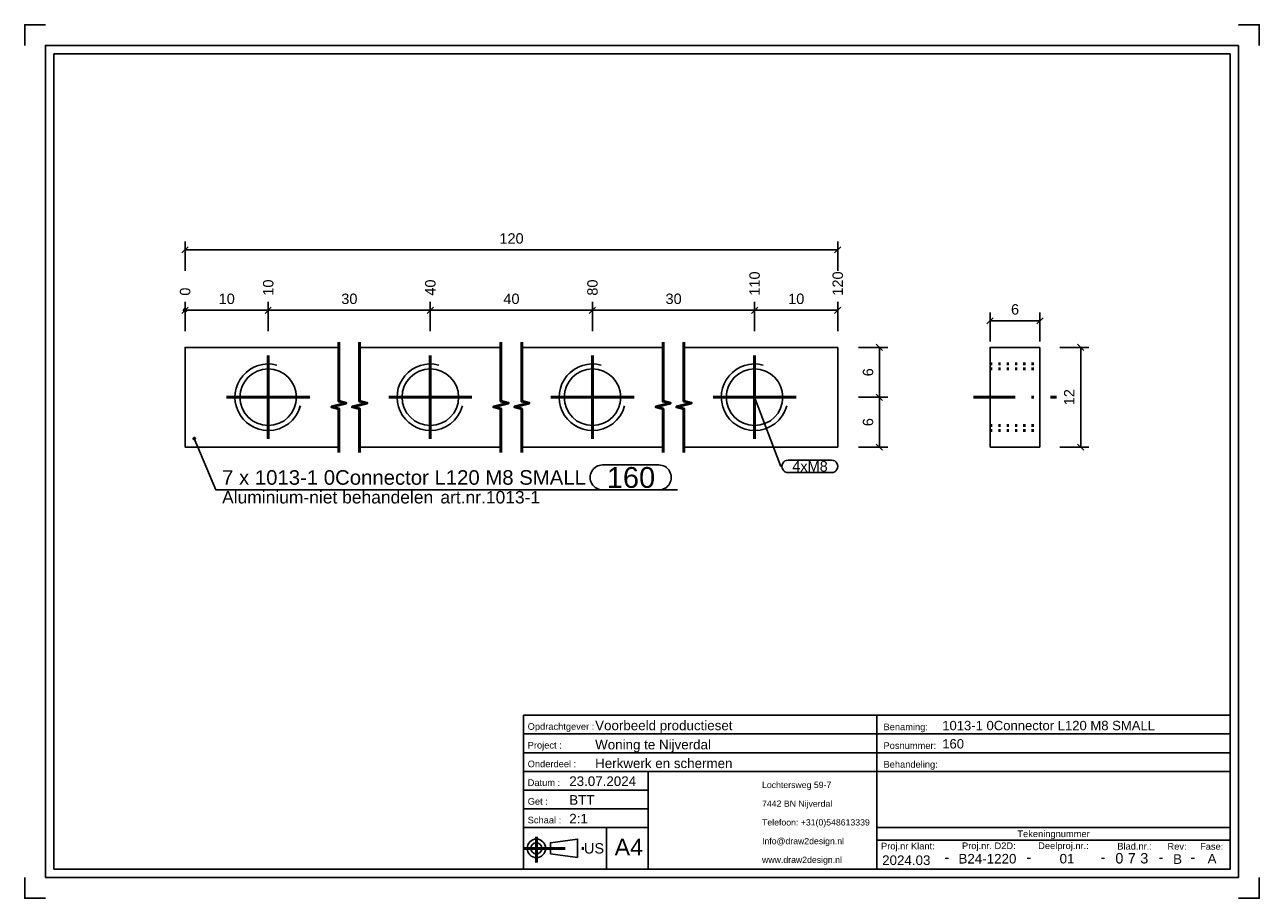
# Model space of a CAD drawing. Header units: millimetres. Extents: x 427 to 724, y -494 to -284.
import ezdxf
from ezdxf.enums import TextEntityAlignment as Align

# ---------------------------------------------------------------- set-up
doc = ezdxf.new("R2010")
doc.units = ezdxf.units.MM
doc.linetypes.add('DOT', pattern=[2, 0.5, -1.5])
doc.linetypes.add('STRICHPUNKT2', pattern=[18.5, 10, -4, 0.5, -4])
doc.layers.get('0').update_dxf_attribs({"linetype": 'CONTINUOUS'})
for name, color, linetype in [('DIM49', 4, 'CONTINUOUS'), ('LE_RED', 1, 'CONTINUOUS'), ('TXT_ALL', 7, 'CONTINUOUS'), ('TXT_DIM49', 2, 'CONTINUOUS'), ('TXT_YELLOW', 2, 'CONTINUOUS')]:
    doc.layers.add(name, color=color, linetype=linetype)
doc.layers.add('LE_ALL', color=7, linetype='CONTINUOUS', lineweight=50)
doc.styles.add('ARIAL', font='arial.ttf')

# ---------------------------------------------------------------- blocks, each defined once
blk = doc.blocks.new('TFIELD_00005', base_point=(604.79, -484.48))
at = {"layer": 'TXT_YELLOW', "style": 'ARIAL'}
for s, p in [('Lochtersweg 59-7', (604.79, -466.48)), ('7442 BN Nijverdal', (604.79, -470.98)), ('Telefoon: +31(0)548613339', (604.79, -475.48)), ('Info@draw2design.nl', (604.79, -479.98)), ('www.draw2design.nl', (604.79, -484.48))]:
    blk.add_text(s, height=1.5, dxfattribs=at).set_placement(p, align=Align.MIDDLE_LEFT)
blk = doc.blocks.new('FLEX_00004', base_point=(617.6, -486.73))
blk.add_blockref('TFIELD_00005', (604.79, -484.48))
blk = doc.blocks.new('D2D_00003', base_point=(577.66, -484.88))
blk.add_blockref('FLEX_00004', (617.6, -486.73))
blk = doc.blocks.new('TFIELD_00007', base_point=(569.32, -481.42))
at = {"layer": 'TXT_YELLOW', "style": 'ARIAL'}
blk.add_text('A4', height=4, dxfattribs=at).set_placement((569.32, -481.42), align=Align.MIDDLE_LEFT)
blk = doc.blocks.new('FLEX_00006', base_point=(572.7, -481.42))
blk.add_blockref('TFIELD_00007', (569.32, -481.42))
blk = doc.blocks.new('TFIELD_00013', base_point=(561.94, -481.73))
at = {"layer": 'TXT_YELLOW', "style": 'ARIAL'}
blk.add_text('US', height=2.5, dxfattribs=at).set_placement((561.94, -481.73), align=Align.MIDDLE_LEFT)
blk = doc.blocks.new('FLEX_00012', base_point=(561.94, -481.73))
blk.add_blockref('TFIELD_00013', (561.94, -481.73))
blk = doc.blocks.new('US_00011', base_point=(551.85, -481.73))
blk.add_line((553.87, -483.07), (560.43, -483.95))
blk.add_lwpolyline([(553.87, -483.07), (553.87, -480.4), (560.43, -479.51), (560.43, -483.95)])
for radius in [2.22, 1.33]:
    blk.add_circle((550.51, -481.73), radius)
at = {"layer": 'LE_ALL', "color": 1, "linetype": 'STRICHPUNKT2'}
for p, q in [((550.51, -478.92), (550.51, -485.14)), ((547.41, -481.73), (562.28, -481.73))]:
    blk.add_line(p, q, dxfattribs=at)
blk.add_blockref('FLEX_00012', (561.94, -481.73))
blk = doc.blocks.new('SCHRIFE_00015', base_point=(558.41, -466.73))
for p, q in [((547.41, -449.73), (632.41, -449.73)), ((547.41, -449.73), (547.41, -486.73)), ((632.41, -449.73), (717.41, -449.73)), ((632.41, -486.73), (632.41, -449.73)), ((717.41, -449.73), (717.41, -486.73)), ((547.41, -454.23), (632.41, -454.23)), ((632.41, -454.23), (717.41, -454.23)), ((547.41, -458.73), (632.41, -458.73)), ((632.41, -458.73), (717.41, -458.73)), ((547.41, -463.23), (717.41, -463.23)), ((577.41, -463.23), (577.41, -486.73)), ((577.41, -467.73), (547.41, -467.73)), ((577.41, -472.23), (547.41, -472.23)), ((577.41, -476.73), (547.41, -476.73)), ((567.41, -476.73), (567.41, -486.73)), ((717.41, -476.73), (632.41, -476.73)), ((717.41, -479.73), (632.41, -479.73)), ((717.41, -486.73), (547.41, -486.73))]:
    blk.add_line(p, q)
at = {"layer": 'TXT_YELLOW', "style": 'ARIAL'}
for s, height, p in [('Voorbeeld productieset', 2.3, (564.64, -453.33)), ('1013-1 0Connector L120 M8 SMALL', 2.25, (648.13, -453.33)), ('Woning te Nijverdal', 2.3, (564.64, -457.93)), ('160', 2.25, (648.13, -457.72)), ('Herkwerk en schermen', 2.3, (564.64, -462.43)), ('23.07.2024', 2.3, (558.41, -466.73)), ('BTT', 2.3, (558.41, -471.23)), ('2:1', 2.3, (558.41, -475.73))]:
    blk.add_text(s, height=height, dxfattribs=at).set_placement(p)
for s, height, p in [('2024.03', 2.3, (639.49, -485.73)), ('-', 2.5, (649.24, -485.08)), ('B24-1220', 2.3, (659.01, -485.37)), ('-', 2.5, (668.98, -485.08)), ('01', 2.3, (678.15, -485.36)), ('-', 2.5, (686.81, -485.08)), ('-', 2.5, (700.75, -485.08)), ('B', 2.3, (704.75, -485.46)), ('-', 2.5, (708.4, -485.08)), ('A', 2.3, (713.05, -485.36))]:
    blk.add_text(s, height=height, dxfattribs=at).set_placement(p, align=Align.CENTER)
blk = doc.blocks.new('TFIELD_00019', base_point=(695.77, -484.11))
at = {"layer": 'TXT_ALL', "style": 'ARIAL'}
blk.add_text('3', height=2.5, dxfattribs=at).set_placement((695.77, -484.11), align=Align.MIDDLE_LEFT)
blk = doc.blocks.new('3_00018')
blk.add_blockref('TFIELD_00019', (695.77, -484.11))
blk = doc.blocks.new('TELLER1_00017')
blk.add_blockref('3_00018', (0, 0))
blk = doc.blocks.new('TFIELD_00022', base_point=(692.77, -484.11))
at = {"layer": 'TXT_ALL', "style": 'ARIAL'}
blk.add_text('7', height=2.5, dxfattribs=at).set_placement((692.77, -484.11), align=Align.MIDDLE_LEFT)
blk = doc.blocks.new('7_00021')
blk.add_blockref('TFIELD_00022', (692.77, -484.11))
blk = doc.blocks.new('TELLER2_00020')
blk.add_blockref('7_00021', (0, 0))
blk = doc.blocks.new('TFIELD_00025', base_point=(689.77, -484.11))
at = {"layer": 'TXT_ALL', "style": 'ARIAL'}
blk.add_text('0', height=2.5, dxfattribs=at).set_placement((689.77, -484.11), align=Align.MIDDLE_LEFT)
blk = doc.blocks.new('0_00024')
blk.add_blockref('TFIELD_00025', (689.77, -484.11))
blk = doc.blocks.new('TELLER3_00023')
blk.add_blockref('0_00024', (0, 0))
blk = doc.blocks.new('NL_00026', base_point=(548.41, -453.23))
at = {"layer": 'TXT_ALL', "color": 1, "style": 'ARIAL'}
blk.add_text('Tekeningnummer', height=1.6, dxfattribs=at).set_placement((674.91, -478.23), align=Align.MIDDLE_CENTER)
at = {"layer": 'TXT_YELLOW', "style": 'ARIAL'}
for s, p in [('Opdrachtgever :', (548.41, -453.23)), ('Benaming:', (634.01, -453.33)), ('Project :', (548.41, -457.73)), ('Posnummer:', (634.01, -457.83)), ('Onderdeel :', (548.41, -462.23)), ('Behandeling:', (634.01, -462.33)), ('Datum :', (548.41, -466.73)), ('Get :', (548.41, -471.23)), ('Schaal :', (548.41, -475.73)), ('Proj.nr Klant:', (633.41, -481.98)), ('Proj.nr. D2D:', (652.89, -481.91)), ('Deelproj.nr.:', (671.22, -481.9)), ('Blad.nr.:', (690.25, -482.02)), ('Rev:', (702.32, -482.06)), ('Fase:', (710.16, -482.06))]:
    blk.add_text(s, height=1.6, dxfattribs=at).set_placement(p)
blk = doc.blocks.new('SCHRIFE_00014')
for name, p in [('SCHRIFE_00015', (558.41, -466.73)), ('NL_00026', (548.41, -453.23)), ('TELLER3_00023', (0, 0)), ('TELLER2_00020', (0, 0)), ('TELLER1_00017', (0, 0))]:
    blk.add_blockref(name, p)
blk = doc.blocks.new('DINA4Q_00002', base_point=(717.41, -290.73))
for p, q in [((434.41, -486.73), (434.41, -290.73)), ((434.41, -290.73), (717.41, -290.73)), ((719.41, -288.73), (719.41, -488.73)), ((432.41, -488.73), (719.41, -488.73))]:
    blk.add_line(p, q)
for points in [[(427.41, -288.73), (427.41, -283.73), (432.41, -283.73)], [(719.41, -283.73), (724.41, -283.73), (724.41, -288.73)], [(432.41, -488.73), (432.41, -288.73), (719.41, -288.73)], [(717.41, -290.73), (717.41, -486.73), (434.41, -486.73)], [(427.41, -488.73), (427.41, -493.73), (432.41, -493.73)], [(719.41, -493.73), (724.41, -493.73), (724.41, -488.73)]]:
    blk.add_lwpolyline(points)
for name, p in [('SCHRIFE_00014', (0, 0)), ('D2D_00003', (577.66, -484.88)), ('US_00011', (551.85, -481.73)), ('FLEX_00006', (572.7, -481.42))]:
    blk.add_blockref(name, p)
blk = doc.blocks.new('_ZBL0076_00001')
blk.add_blockref('DINA4Q_00002', (717.41, -290.73))
blk = doc.blocks.new('_D1', base_point=(487.24, -348.87))
at = {"layer": 'DIM49', "color": 1}
for p, q in [((485.99, -357.37), (485.99, -350.37)), ((465.99, -352.37), (485.99, -352.37)), ((485.24, -353.12), (486.74, -351.62))]:
    blk.add_line(p, q, dxfattribs=at)
at = {"layer": 'TXT_DIM49', "style": 'ARIAL'}
blk.add_text('10', height=2.5, rotation=90.0002, dxfattribs=at).set_placement((487.24, -348.87))
blk = doc.blocks.new('_D2', base_point=(526.24, -348.87))
at = {"layer": 'DIM49', "color": 1}
for p, q in [((524.99, -357.37), (524.99, -350.37)), ((465.99, -352.37), (524.99, -352.37)), ((524.24, -353.12), (525.74, -351.62))]:
    blk.add_line(p, q, dxfattribs=at)
at = {"layer": 'TXT_DIM49', "style": 'ARIAL'}
blk.add_text('40', height=2.5, rotation=90.0002, dxfattribs=at).set_placement((526.24, -348.87))
blk = doc.blocks.new('_D3', base_point=(565.24, -348.87))
at = {"layer": 'DIM49', "color": 1}
for p, q in [((563.99, -357.37), (563.99, -350.37)), ((465.99, -352.37), (563.99, -352.37)), ((563.24, -353.12), (564.74, -351.62))]:
    blk.add_line(p, q, dxfattribs=at)
at = {"layer": 'TXT_DIM49', "style": 'ARIAL'}
blk.add_text('80', height=2.5, rotation=90.0002, dxfattribs=at).set_placement((565.24, -348.87))
blk = doc.blocks.new('_D4', base_point=(604.24, -348.87))
at = {"layer": 'DIM49', "color": 1}
for p, q in [((602.99, -357.37), (602.99, -350.37)), ((465.99, -352.37), (602.99, -352.37)), ((602.24, -353.12), (603.74, -351.62))]:
    blk.add_line(p, q, dxfattribs=at)
at = {"layer": 'TXT_DIM49', "style": 'ARIAL'}
blk.add_text('110', height=2.5, rotation=90.0002, dxfattribs=at).set_placement((604.24, -348.87))
blk = doc.blocks.new('_D5', base_point=(624.24, -348.87))
at = {"layer": 'DIM49', "color": 1}
for p, q in [((622.99, -357.37), (622.99, -350.37)), ((465.99, -352.37), (622.99, -352.37)), ((622.24, -353.12), (623.74, -351.62))]:
    blk.add_line(p, q, dxfattribs=at)
at = {"layer": 'TXT_DIM49', "style": 'ARIAL'}
blk.add_text('120', height=2.5, rotation=90.0002, dxfattribs=at).set_placement((624.24, -348.87))
blk = doc.blocks.new('_D6', base_point=(467.24, -348.87))
at = {"layer": 'DIM49', "color": 1}
for p, q in [((465.99, -357.37), (465.99, -350.37)), ((466.36, -352.45), (465.63, -352.45)), ((466.34, -352.25), (465.64, -352.25)), ((465.74, -352.65), (466.24, -352.65)), ((466.18, -352.05), (465.8, -352.05))]:
    blk.add_line(p, q, dxfattribs=at)
blk.add_lwpolyline([(465.63, -352.47), (465.67, -352.56), (465.73, -352.64), (465.8, -352.7), (465.89, -352.74), (465.99, -352.75), (466.09, -352.74), (466.18, -352.7), (466.26, -352.64), (466.32, -352.56), (466.35, -352.47), (466.37, -352.37), (466.35, -352.28), (466.32, -352.19), (466.26, -352.11), (466.18, -352.05), (466.09, -352.01), (465.99, -352), (465.89, -352.01), (465.8, -352.05), (465.73, -352.11), (465.67, -352.19), (465.63, -352.28), (465.62, -352.37)], close=True, dxfattribs=at)
at = {"layer": 'TXT_DIM49', "style": 'ARIAL'}
blk.add_text('0', height=2.5, rotation=90.0002, dxfattribs=at).set_placement((467.24, -348.87))
blk = doc.blocks.new('_D7', base_point=(474.07, -350.87))
at = {"layer": 'DIM49', "color": 1}
for p, q in [((465.99, -357.37), (465.99, -350.37)), ((485.99, -357.37), (485.99, -350.37)), ((466.74, -351.62), (465.24, -353.12)), ((465.99, -352.37), (485.99, -352.37)), ((485.24, -353.12), (486.74, -351.62))]:
    blk.add_line(p, q, dxfattribs=at)
at = {"layer": 'TXT_DIM49', "style": 'ARIAL'}
blk.add_text('10', height=2.5, dxfattribs=at).set_placement((474.07, -350.87))
blk = doc.blocks.new('_D8', base_point=(503.57, -350.87))
at = {"layer": 'DIM49', "color": 1}
for p, q in [((485.99, -357.37), (485.99, -350.37)), ((524.99, -357.37), (524.99, -350.37)), ((486.74, -351.62), (485.24, -353.12)), ((485.99, -352.37), (524.99, -352.37)), ((524.24, -353.12), (525.74, -351.62))]:
    blk.add_line(p, q, dxfattribs=at)
at = {"layer": 'TXT_DIM49', "style": 'ARIAL'}
blk.add_text('30', height=2.5, dxfattribs=at).set_placement((503.57, -350.87))
blk = doc.blocks.new('_D9', base_point=(542.57, -350.87))
at = {"layer": 'DIM49', "color": 1}
for p, q in [((524.99, -357.37), (524.99, -350.37)), ((563.99, -357.37), (563.99, -350.37)), ((525.74, -351.62), (524.24, -353.12)), ((524.99, -352.37), (563.99, -352.37)), ((563.24, -353.12), (564.74, -351.62))]:
    blk.add_line(p, q, dxfattribs=at)
at = {"layer": 'TXT_DIM49', "style": 'ARIAL'}
blk.add_text('40', height=2.5, dxfattribs=at).set_placement((542.57, -350.87))
blk = doc.blocks.new('_D10', base_point=(581.57, -350.87))
at = {"layer": 'DIM49', "color": 1}
for p, q in [((563.99, -357.37), (563.99, -350.37)), ((602.99, -357.37), (602.99, -350.37)), ((564.74, -351.62), (563.24, -353.12)), ((563.99, -352.37), (602.99, -352.37)), ((602.24, -353.12), (603.74, -351.62))]:
    blk.add_line(p, q, dxfattribs=at)
at = {"layer": 'TXT_DIM49', "style": 'ARIAL'}
blk.add_text('30', height=2.5, dxfattribs=at).set_placement((581.57, -350.87))
blk = doc.blocks.new('_D11', base_point=(611.07, -350.87))
at = {"layer": 'DIM49', "color": 1}
for p, q in [((602.99, -357.37), (602.99, -350.37)), ((622.99, -357.37), (622.99, -350.37)), ((603.74, -351.62), (602.24, -353.12)), ((602.99, -352.37), (622.99, -352.37)), ((622.24, -353.12), (623.74, -351.62))]:
    blk.add_line(p, q, dxfattribs=at)
at = {"layer": 'TXT_DIM49', "style": 'ARIAL'}
blk.add_text('10', height=2.5, dxfattribs=at).set_placement((611.07, -350.87))
blk = doc.blocks.new('_D12', base_point=(541.61, -336.36))
at = {"layer": 'DIM49', "color": 1}
for p, q in [((466.74, -337.11), (465.24, -338.61)), ((465.99, -342.86), (465.99, -335.86)), ((622.99, -337.86), (465.99, -337.86)), ((622.24, -338.61), (623.74, -337.11)), ((622.99, -342.86), (622.99, -335.86))]:
    blk.add_line(p, q, dxfattribs=at)
at = {"layer": 'TXT_DIM49', "style": 'ARIAL'}
blk.add_text('120', height=2.5, dxfattribs=at).set_placement((541.61, -336.36))
blk = doc.blocks.new('SHAPE_00063', base_point=(468.2, -383.23))
at = {"layer": 'DIM49', "color": 3}
for p, q in [((468.31, -382.99), (468.09, -382.99)), ((467.94, -383.19), (468.46, -383.19)), ((467.99, -383.39), (468.41, -383.39)), ((468.2, -383.23), (473.4, -395.57)), ((566.43, -389.57), (579.95, -389.57)), ((473.4, -395.57), (584.45, -395.57)), ((579.95, -395.57), (566.43, -395.57))]:
    blk.add_line(p, q, dxfattribs=at)
blk.add_lwpolyline([(468.04, -383.02), (467.99, -383.07), (467.95, -383.13), (467.94, -383.19), (467.94, -383.26), (467.96, -383.33), (467.99, -383.39), (468.04, -383.44), (468.1, -383.47), (468.17, -383.49), (468.23, -383.49), (468.3, -383.47), (468.36, -383.43), (468.41, -383.38), (468.44, -383.32), (468.46, -383.26), (468.46, -383.19), (468.44, -383.12), (468.41, -383.06), (468.36, -383.02), (468.3, -382.98), (468.23, -382.96), (468.16, -382.96), (468.1, -382.98)], close=True, dxfattribs=at)
for centre, start_param, end_param in [((566.43, -392.57), 1.570796, 4.712389), ((579.95, -392.57), 4.712389, 7.853982)]:
    blk.add_ellipse(centre, major_axis=(3, 0), ratio=1, start_param=start_param, end_param=end_param, dxfattribs=at)
at = {"layer": 'TXT_DIM49', "style": 'ARIAL'}
for s, height, p in [('7 x 1013-1 0Connector L120 M8 SMALL', 3.5, (474.9, -392.57)), ('160', 5, (567.43, -392.57)), ('Aluminium-niet behandelen', 3, (474.9, -397.32)), ('art.nr.1013-1', 3, (527.41, -397.32))]:
    blk.add_text(s, height=height, dxfattribs=at).set_placement(p, align=Align.MIDDLE_LEFT)
blk = doc.blocks.new('_D13', base_point=(631.53, -368.25))
at = {"layer": 'DIM49', "color": 1}
for p, q in [((628.03, -361.29), (635.03, -361.29)), ((633.78, -362.04), (632.28, -360.54)), ((633.03, -361.29), (633.03, -373.29)), ((628.03, -373.29), (635.03, -373.29)), ((632.28, -372.54), (633.78, -374.04))]:
    blk.add_line(p, q, dxfattribs=at)
at = {"layer": 'TXT_DIM49', "style": 'ARIAL'}
blk.add_text('6', height=2.5, rotation=90.0002, dxfattribs=at).set_placement((631.53, -368.25))
blk = doc.blocks.new('_D14', base_point=(631.53, -380.25))
at = {"layer": 'DIM49', "color": 1}
for p, q in [((628.03, -373.29), (635.03, -373.29)), ((633.78, -374.04), (632.28, -372.54)), ((633.03, -373.29), (633.03, -385.29)), ((628.03, -385.29), (635.03, -385.29)), ((632.28, -384.54), (633.78, -386.04))]:
    blk.add_line(p, q, dxfattribs=at)
at = {"layer": 'TXT_DIM49', "style": 'ARIAL'}
blk.add_text('6', height=2.5, rotation=90.0002, dxfattribs=at).set_placement((631.53, -380.25))
blk = doc.blocks.new('SHAPE_00066', base_point=(602.99, -373.29))
at = {"layer": 'DIM49', "color": 3}
for p, q in [((602.99, -373.29), (609.31, -389.9)), ((611.06, -388.4), (621.51, -388.4)), ((621.51, -391.4), (611.06, -391.4))]:
    blk.add_line(p, q, dxfattribs=at)
for centre, start_param, end_param in [((611.06, -389.9), 1.570796, 4.712389), ((621.51, -389.9), 4.712389, 7.853982)]:
    blk.add_ellipse(centre, major_axis=(1.5, 0), ratio=1, start_param=start_param, end_param=end_param, dxfattribs=at)
at = {"layer": 'TXT_DIM49', "style": 'ARIAL'}
blk.add_text('4xM8', height=2.5, dxfattribs=at).set_placement((612.06, -389.9), align=Align.MIDDLE_LEFT)
blk = doc.blocks.new('1013-1 0Connector L120 M8 SMALL_00032', base_point=(605.07, -365.56))
for p, q in [((541.99, -361.29), (507.99, -361.29)), ((580.99, -361.29), (546.99, -361.29)), ((622.99, -361.29), (585.99, -361.29)), ((622.99, -361.29), (622.99, -385.29)), ((502.99, -385.29), (465.99, -385.29)), ((541.99, -385.29), (507.99, -385.29)), ((580.99, -385.29), (546.99, -385.29)), ((622.99, -385.29), (585.99, -385.29))]:
    blk.add_line(p, q)
blk.add_lwpolyline([(502.99, -361.29), (465.99, -361.29), (465.99, -385.29)])
at = {"layer": 'LE_RED'}
for points in [[(488.07, -365.56, 1.140985), (485.99, -381.29, 0.339113), (493.72, -375.37)], [(527.07, -365.56, 1.140985), (524.99, -381.29, 0.339113), (532.72, -375.37)], [(566.07, -365.56, 1.140985), (563.99, -381.29, 0.339113), (571.72, -375.37)], [(605.07, -365.56, 1.140985), (602.99, -381.29, 0.339113), (610.72, -375.37)]]:
    blk.add_lwpolyline(points, format="xyb", dxfattribs=at)
for name, p in [('_D12', (541.61, -336.36)), ('_D4', (604.24, -348.87)), ('_D5', (624.24, -348.87)), ('_D6', (467.24, -348.87)), ('_D1', (487.24, -348.87)), ('_D2', (526.24, -348.87)), ('_D3', (565.24, -348.87)), ('_D7', (474.07, -350.87)), ('_D8', (503.57, -350.87)), ('_D9', (542.57, -350.87)), ('_D10', (581.57, -350.87)), ('_D11', (611.07, -350.87)), ('_D13', (631.53, -368.25)), ('SHAPE_00066', (602.99, -373.29)), ('_D14', (631.53, -380.25)), ('SHAPE_00063', (468.2, -383.23))]:
    blk.add_blockref(name, p)
blk = doc.blocks.new('DIN 13-M8_00034', base_point=(485.99, -366.49))
for centre in [(485.99, -373.29), (524.99, -373.29), (563.99, -373.29), (602.99, -373.29)]:
    blk.add_circle(centre, 6.8)
at = {"layer": 'LE_RED'}
for centre, start, end in [((485.99, -373.29), 74.9299, -90), ((524.99, -373.29), 74.9299, -90), ((563.99, -373.29), 74.9299, -90), ((602.99, -373.29), 74.9299, -90), ((485.99, -373.29), -90, -15.0701), ((524.99, -373.29), -90, -15.0701), ((563.99, -373.29), -90, -15.0701), ((602.99, -373.29), -90, -15.0701)]:
    blk.add_arc(centre, 8, start, end, dxfattribs=at)
blk = doc.blocks.new('DIN 13-M8_00033')
blk.add_blockref('DIN 13-M8_00034', (485.99, -366.49))
blk = doc.blocks.new('_00036', base_point=(485.99, -373.29))
at = {"layer": 'LE_ALL', "color": 1, "linetype": 'STRICHPUNKT2'}
for p, q in [((485.99, -373.29), (485.99, -361.29)), ((485.99, -373.29), (485.99, -361.29)), ((524.99, -373.29), (524.99, -361.29)), ((524.99, -373.29), (524.99, -361.29)), ((563.99, -373.29), (563.99, -361.29)), ((563.99, -373.29), (563.99, -361.29)), ((602.99, -373.29), (602.99, -361.29)), ((602.99, -373.29), (602.99, -361.29)), ((485.99, -373.29), (473.99, -373.29)), ((485.99, -373.29), (473.99, -373.29)), ((485.99, -373.29), (497.99, -373.29)), ((485.99, -373.29), (485.99, -385.29)), ((485.99, -373.29), (497.99, -373.29)), ((485.99, -373.29), (485.99, -385.29)), ((524.99, -373.29), (512.99, -373.29)), ((524.99, -373.29), (512.99, -373.29)), ((524.99, -373.29), (536.99, -373.29)), ((524.99, -373.29), (524.99, -385.29)), ((524.99, -373.29), (536.99, -373.29)), ((524.99, -373.29), (524.99, -385.29)), ((563.99, -373.29), (551.99, -373.29)), ((563.99, -373.29), (551.99, -373.29)), ((563.99, -373.29), (575.99, -373.29)), ((563.99, -373.29), (563.99, -385.29)), ((563.99, -373.29), (575.99, -373.29)), ((563.99, -373.29), (563.99, -385.29)), ((602.99, -373.29), (590.99, -373.29)), ((602.99, -373.29), (590.99, -373.29)), ((602.99, -373.29), (614.99, -373.29)), ((602.99, -373.29), (602.99, -385.29)), ((602.99, -373.29), (614.99, -373.29)), ((602.99, -373.29), (602.99, -385.29))]:
    blk.add_line(p, q, dxfattribs=at)
blk = doc.blocks.new('_00035')
blk.add_blockref('_00036', (485.99, -373.29))
blk = doc.blocks.new('1013-1 0Connector L120 M8 SMALL_00031')
for name, p in [('1013-1 0Connector L120 M8 SMALL_00032', (605.07, -365.56)), ('_00035', (0, 0)), ('DIN 13-M8_00033', (0, 0))]:
    blk.add_blockref(name, p)
blk = doc.blocks.new('Koppeling handregel_00030')
blk.add_blockref('1013-1 0Connector L120 M8 SMALL_00031', (0, 0))
blk = doc.blocks.new('Losse delen_00029')
blk.add_blockref('Koppeling handregel_00030', (0, 0))
blk = doc.blocks.new('_A3D0186_00028')
blk.add_blockref('Losse delen_00029', (0, 0))
blk = doc.blocks.new('_SHORTEN_00037', base_point=(580.99, -386.54))
at = {"layer": 'LE_ALL', "color": 4}
for points in [[(502.99, -386.54), (502.99, -376.1), (501.24, -375.63), (504.74, -374.69), (502.99, -374.23), (502.99, -360.04)], [(507.99, -386.54), (507.99, -376.1), (506.24, -375.63), (509.74, -374.69), (507.99, -374.23), (507.99, -360.04)], [(541.99, -386.54), (541.99, -376.1), (540.24, -375.63), (543.74, -374.69), (541.99, -374.23), (541.99, -360.04)], [(546.99, -386.54), (546.99, -376.1), (545.24, -375.63), (548.74, -374.69), (546.99, -374.23), (546.99, -360.04)], [(580.99, -386.54), (580.99, -376.1), (579.24, -375.63), (582.74, -374.69), (580.99, -374.23), (580.99, -360.04)], [(585.99, -386.54), (585.99, -376.1), (584.24, -375.63), (587.74, -374.69), (585.99, -374.23), (585.99, -360.04)]]:
    blk.add_lwpolyline(points, dxfattribs=at)
blk = doc.blocks.new('_ANS0186_00027')
for name, p in [('_A3D0186_00028', (0, 0)), ('_SHORTEN_00037', (580.99, -386.54))]:
    blk.add_blockref(name, p)
blk = doc.blocks.new('_D15', base_point=(679.94, -375.21))
at = {"layer": 'DIM49', "color": 1}
for p, q in [((676.44, -361.29), (683.44, -361.29)), ((682.19, -362.04), (680.69, -360.54)), ((681.44, -361.29), (681.44, -385.29)), ((676.44, -385.29), (683.44, -385.29)), ((680.69, -384.54), (682.19, -386.04))]:
    blk.add_line(p, q, dxfattribs=at)
at = {"layer": 'TXT_DIM49', "style": 'ARIAL'}
blk.add_text('12', height=2.5, rotation=90.0002, dxfattribs=at).set_placement((679.94, -375.21))
blk = doc.blocks.new('_D16', base_point=(664.68, -353.41))
at = {"layer": 'DIM49', "color": 1}
for p, q in [((659.64, -359.91), (659.64, -352.91)), ((671.64, -359.91), (671.64, -352.91)), ((660.39, -354.16), (658.89, -355.66)), ((671.64, -354.91), (659.64, -354.91)), ((670.89, -355.66), (672.39, -354.16))]:
    blk.add_line(p, q, dxfattribs=at)
at = {"layer": 'TXT_DIM49', "style": 'ARIAL'}
blk.add_text('6', height=2.5, dxfattribs=at).set_placement((664.68, -353.41))
blk = doc.blocks.new('1013-1 0Connector L120 M8 SMALL_00043', base_point=(659.64, -381.29))
for p, q in [((671.64, -361.29), (671.64, -385.29)), ((671.64, -385.29), (659.64, -385.29))]:
    blk.add_line(p, q)
blk.add_lwpolyline([(671.64, -361.29), (659.64, -361.29), (659.64, -385.29)])
at = {"layer": 'LE_ALL', "color": 3, "linetype": 'DOT'}
for p, q in [((659.64, -365.29), (671.64, -365.29)), ((659.64, -381.29), (671.64, -381.29))]:
    blk.add_line(p, q, dxfattribs=at)
for name, p in [('_D16', (664.68, -353.41)), ('_D15', (679.94, -375.21))]:
    blk.add_blockref(name, p)
blk = doc.blocks.new('DIN 13-M8_00045', base_point=(659.64, -366.49))
at = {"layer": 'LE_ALL', "color": 3, "linetype": 'DOT'}
for p, q in [((659.64, -365.29), (671.64, -365.29)), ((659.64, -366.49), (671.64, -366.49)), ((659.64, -380.09), (671.64, -380.09)), ((659.64, -381.29), (671.64, -381.29))]:
    blk.add_line(p, q, dxfattribs=at)
blk = doc.blocks.new('DIN 13-M8_00044')
blk.add_blockref('DIN 13-M8_00045', (659.64, -366.49))
blk = doc.blocks.new('_00047', base_point=(655.64, -373.29))
at = {"layer": 'LE_ALL', "color": 1, "linetype": 'STRICHPUNKT2'}
blk.add_line((655.64, -373.29), (675.64, -373.29), dxfattribs=at)
blk.add_line((655.64, -373.29), (675.64, -373.29), dxfattribs=at)
blk.add_line((655.64, -373.29), (675.64, -373.29), dxfattribs=at)
blk.add_line((655.64, -373.29), (675.64, -373.29), dxfattribs=at)
blk = doc.blocks.new('_00046')
blk.add_blockref('_00047', (655.64, -373.29))
blk = doc.blocks.new('1013-1 0Connector L120 M8 SMALL_00042')
for name, p in [('1013-1 0Connector L120 M8 SMALL_00043', (659.64, -381.29)), ('DIN 13-M8_00044', (0, 0)), ('_00046', (0, 0))]:
    blk.add_blockref(name, p)
blk = doc.blocks.new('Koppeling handregel_00041')
blk.add_blockref('1013-1 0Connector L120 M8 SMALL_00042', (0, 0))
blk = doc.blocks.new('Losse delen_00040')
blk.add_blockref('Koppeling handregel_00041', (0, 0))
blk = doc.blocks.new('_A3D0202_00039')
blk.add_blockref('Losse delen_00040', (0, 0))
blk = doc.blocks.new('_ANS0202_00038')
blk.add_blockref('_A3D0202_00039', (0, 0))

msp = doc.modelspace()

# ---------------------------------------------------------------- block references
for name in ['_ZBL0076_00001', '_ANS0186_00027', '_ANS0202_00038']:
    msp.add_blockref(name, (0, 0))

doc.saveas('drawing.dxf')
